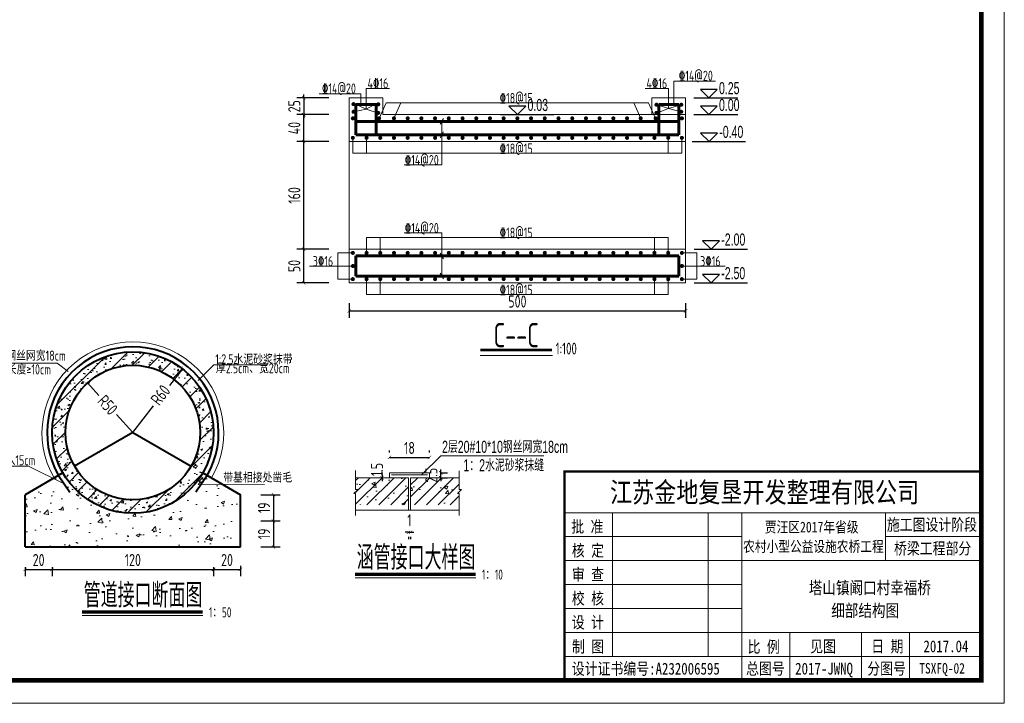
# Model space of a CAD drawing. Header units: inches. Extents: x 97745 to 142261, y 62673 to 100665.
# Tile 122 of 148: x 132028 to 133491, y 87059 to 88075. Entities that reach past the tile are written whole.
import ezdxf
from ezdxf.enums import TextEntityAlignment as Align

# ---------------------------------------------------------------- set-up
doc = ezdxf.new("R2010")
doc.units = ezdxf.units.IN
doc.header["$MEASUREMENT"] = 0
doc.layers.get('0').update_dxf_attribs({"lineweight": 15})
for name, color, linetype, lineweight in [('00、4细实线', 4, 'Continuous', 18), ('BM1', 7, 'Continuous', 15), ('CON3', 4, 'Continuous', 20), ('zhang2', 1, 'Continuous', 40), ('文字', 7, 'Continuous', 20), ('标注线', 4, 'Continuous', 18), ('细线', 7, 'Continuous', 25), ('轮廓线', 1, 'Continuous', 40), ('钢筋', 1, 'Continuous', 60)]:
    doc.layers.add(name, color=color, linetype=linetype, lineweight=lineweight)
doc.layers.add('1', color=7, linetype='Continuous')
doc.layers.add('断面标高标注', color=3, linetype='Continuous')
doc.styles.add('02、常用', font='tssdeng1.shx', dxfattribs={"width": 0.75, "bigfont": 'hztxt-01.shx'})
doc.styles.add('03、he-e', font='hztxt_e.shx', dxfattribs={"width": 0.65, "bigfont": 'hztxt.shx'})
doc.styles.add('HZTXT', font='tssdeng.shx', dxfattribs={"width": 0.75, "bigfont": 'hztxt.shx'})
doc.styles.add('三级钢', font='tssdeng.shx', dxfattribs={"width": 0.7, "height": 30, "bigfont": 'hztxt.shx'})
doc.styles.add('图框', font='SIMFANG.TTF', dxfattribs={"width": 0.8, "height": 4})
doc.dimstyles.new('3', dxfattribs={"dimtxt": 25, "dimasz": 12, "dimexe": 10, "dimexo": 30, "dimgap": 5, "dimtad": 1, "dimdec": 0, "dimzin": 0, "dimdsep": 46, "dimtxsty": 'HZTXT', "dimblk": 'ARCHTICK', "dimcen": 0, "dimclrt": 7, "dimazin": 2, "dimtfac": 1, "dimtdec": 0, "dimtix": 1, "dimtmove": 2, "dimatfit": 3, "dimfxl": 250, "dimtolj": 1, "dimtzin": 0, "dimarcsym": 0})

# ---------------------------------------------------------------- blocks, each defined once
blk = doc.blocks.new('_ArchTick')
at = {"color": 0, "linetype": 'ByBlock', "const_width": 0.15}
blk.add_lwpolyline([(-0.5, -0.5), (0.5, 0.5)], dxfattribs=at)
blk = doc.blocks.new('*D1712')
at = {"color": 0, "lineweight": -2}
for p, q in [((132487.2, 87734.3), (132439.6, 87734.3)), ((132449.6, 87684.3), (132449.6, 87734.3)), ((132487.2, 87684.3), (132439.6, 87684.3))]:
    blk.add_line(p, q, dxfattribs=at)
at = {"color": 0, "lineweight": -2, "xscale": 5, "yscale": 5, "zscale": 5}
for p, rotation in [((132449.6, 87734.3), 90), ((132449.6, 87684.3), 270)]:
    blk.add_blockref('_ArchTick', p, dxfattribs=dict(at, rotation=rotation))
at = {"color": 7, "insert": (132435.6, 87709.3), "char_height": 18, "attachment_point": 5, "rotation": 90, "style": 'HZTXT'}
blk.add_mtext('\\A1;50', dxfattribs=at)
blk = doc.blocks.new('*D1713')
at = {"color": 0, "lineweight": -2}
for p, q in [((132487.2, 87894.3), (132439.6, 87894.3)), ((132449.6, 87734.3), (132449.6, 87894.3)), ((132487.2, 87734.3), (132439.6, 87734.3))]:
    blk.add_line(p, q, dxfattribs=at)
at = {"color": 0, "lineweight": -2, "xscale": 5, "yscale": 5, "zscale": 5}
for p, rotation in [((132449.6, 87894.3), 90), ((132449.6, 87734.3), 270)]:
    blk.add_blockref('_ArchTick', p, dxfattribs=dict(at, rotation=rotation))
at = {"color": 7, "insert": (132435.6, 87814.3), "char_height": 18, "attachment_point": 5, "rotation": 90, "style": 'HZTXT'}
blk.add_mtext('\\A1;160', dxfattribs=at)
blk = doc.blocks.new('*D1714')
at = {"color": 0, "lineweight": -2}
for p, q in [((132487.2, 87934.3), (132439.6, 87934.3)), ((132449.6, 87894.3), (132449.6, 87934.3)), ((132487.2, 87894.3), (132439.6, 87894.3))]:
    blk.add_line(p, q, dxfattribs=at)
at = {"color": 0, "lineweight": -2, "xscale": 5, "yscale": 5, "zscale": 5}
for p, rotation in [((132449.6, 87934.3), 90), ((132449.6, 87894.3), 270)]:
    blk.add_blockref('_ArchTick', p, dxfattribs=dict(at, rotation=rotation))
at = {"color": 7, "insert": (132435.6, 87914.3), "char_height": 18, "attachment_point": 5, "rotation": 90, "style": 'HZTXT'}
blk.add_mtext('\\A1;40', dxfattribs=at)
blk = doc.blocks.new('*D1715')
at = {"color": 0, "lineweight": -2}
for p, q in [((132517.2, 87654.3), (132517.2, 87632.5)), ((133017.2, 87654.3), (133017.2, 87632.5)), ((132517.2, 87642.5), (133017.2, 87642.5))]:
    blk.add_line(p, q, dxfattribs=at)
at = {"color": 0, "lineweight": -2, "xscale": 5, "yscale": 5, "zscale": 5, "rotation": 180}
blk.add_blockref('_ArchTick', (132517.2, 87642.5), dxfattribs=at)
at = {"color": 0, "lineweight": -2, "xscale": 5, "yscale": 5, "zscale": 5}
blk.add_blockref('_ArchTick', (133017.2, 87642.5), dxfattribs=at)
at = {"color": 7, "insert": (132767.2, 87656.5), "char_height": 18, "attachment_point": 5, "style": 'HZTXT'}
blk.add_mtext('\\A1;500', dxfattribs=at)
blk = doc.blocks.new('*D1716')
at = {"color": 0, "lineweight": -2}
for p, q in [((132487.2, 87959.3), (132439.6, 87959.3)), ((132449.6, 87959.3), (132449.6, 87964.3)), ((132449.6, 87959.3), (132449.6, 87934.3)), ((132487.2, 87934.3), (132439.6, 87934.3)), ((132449.6, 87934.3), (132449.6, 87929.3))]:
    blk.add_line(p, q, dxfattribs=at)
at = {"color": 0, "lineweight": -2, "xscale": 5, "yscale": 5, "zscale": 5}
for p, rotation in [((132449.6, 87959.3), 270), ((132449.6, 87934.3), 90)]:
    blk.add_blockref('_ArchTick', p, dxfattribs=dict(at, rotation=rotation))
at = {"color": 7, "insert": (132435.6, 87946.8), "char_height": 18, "attachment_point": 5, "rotation": 90, "style": 'HZTXT'}
blk.add_mtext('\\A1;25', dxfattribs=at)
blk = doc.blocks.new('*D1740')
at = {"color": 0, "lineweight": -2}
for p, q in [((132035.7, 87261.7), (132035.7, 87248.3)), ((132035.7, 87258.3), (132075.7, 87258.3)), ((132075.7, 87261.7), (132075.7, 87248.3))]:
    blk.add_line(p, q, dxfattribs=at)
at = {"color": 0, "lineweight": -2, "xscale": 5, "yscale": 5, "zscale": 5, "rotation": 180}
blk.add_blockref('_ArchTick', (132035.7, 87258.3), dxfattribs=at)
at = {"color": 0, "lineweight": -2, "xscale": 5, "yscale": 5, "zscale": 5}
blk.add_blockref('_ArchTick', (132075.7, 87258.3), dxfattribs=at)
at = {"color": 7, "insert": (132055.7, 87272.3), "char_height": 18, "attachment_point": 5, "style": 'HZTXT'}
blk.add_mtext('\\A1;20', dxfattribs=at)
blk = doc.blocks.new('*D1741')
at = {"color": 0, "lineweight": -2}
for p, q in [((132075.7, 87261.7), (132075.7, 87248.3)), ((132075.7, 87258.3), (132315.7, 87258.3)), ((132315.7, 87261.7), (132315.7, 87248.3))]:
    blk.add_line(p, q, dxfattribs=at)
at = {"color": 0, "lineweight": -2, "xscale": 5, "yscale": 5, "zscale": 5, "rotation": 180}
blk.add_blockref('_ArchTick', (132075.7, 87258.3), dxfattribs=at)
at = {"color": 0, "lineweight": -2, "xscale": 5, "yscale": 5, "zscale": 5}
blk.add_blockref('_ArchTick', (132315.7, 87258.3), dxfattribs=at)
at = {"color": 7, "insert": (132195.7, 87272.3), "char_height": 18, "attachment_point": 5, "style": 'HZTXT'}
blk.add_mtext('\\A1;120', dxfattribs=at)
blk = doc.blocks.new('*D1742')
at = {"color": 0, "lineweight": -2}
for p, q in [((132315.7, 87261.7), (132315.7, 87248.3)), ((132315.7, 87258.3), (132355.7, 87258.3)), ((132355.7, 87263.8), (132355.7, 87248.3))]:
    blk.add_line(p, q, dxfattribs=at)
at = {"color": 0, "lineweight": -2, "xscale": 5, "yscale": 5, "zscale": 5, "rotation": 180}
blk.add_blockref('_ArchTick', (132315.7, 87258.3), dxfattribs=at)
at = {"color": 0, "lineweight": -2, "xscale": 5, "yscale": 5, "zscale": 5}
blk.add_blockref('_ArchTick', (132355.7, 87258.3), dxfattribs=at)
at = {"color": 7, "insert": (132335.7, 87272.3), "char_height": 18, "attachment_point": 5, "style": 'HZTXT'}
blk.add_mtext('\\A1;20', dxfattribs=at)
blk = doc.blocks.new('*D1743')
at = {"color": 0, "lineweight": -2}
for p, q in [((132385.7, 87369.3), (132414.7, 87369.3)), ((132404.7, 87369.3), (132404.7, 87330.5)), ((132385.7, 87330.5), (132414.7, 87330.5))]:
    blk.add_line(p, q, dxfattribs=at)
at = {"color": 0, "lineweight": -2, "xscale": 5, "yscale": 5, "zscale": 5}
for p, rotation in [((132404.7, 87369.3), 90), ((132404.7, 87330.5), 270)]:
    blk.add_blockref('_ArchTick', p, dxfattribs=dict(at, rotation=rotation))
at = {"color": 7, "insert": (132390.7, 87349.9), "char_height": 18, "attachment_point": 5, "rotation": 90, "style": 'HZTXT'}
blk.add_mtext('\\A1;19', dxfattribs=at)
blk = doc.blocks.new('*D1744')
at = {"color": 0, "lineweight": -2}
for p, q in [((132385.7, 87330.5), (132414.7, 87330.5)), ((132404.7, 87330.5), (132404.7, 87291.7)), ((132385.7, 87291.7), (132414.7, 87291.7))]:
    blk.add_line(p, q, dxfattribs=at)
at = {"color": 0, "lineweight": -2, "xscale": 5, "yscale": 5, "zscale": 5}
for p, rotation in [((132404.7, 87330.5), 90), ((132404.7, 87291.7), 270)]:
    blk.add_blockref('_ArchTick', p, dxfattribs=dict(at, rotation=rotation))
at = {"color": 7, "insert": (132390.7, 87311.1), "char_height": 18, "attachment_point": 5, "rotation": 90, "style": 'HZTXT'}
blk.add_mtext('\\A1;19', dxfattribs=at)
blk = doc.blocks.new('*D1745')
at = {"color": 0, "lineweight": -2}
for p, q in [((132128.3, 87535.6), (132145.3, 87516.9)), ((132195.7, 87461.7), (132171.3, 87488.5))]:
    blk.add_line(p, q, dxfattribs=at)
at = {"color": 0, "lineweight": -2, "xscale": 5, "yscale": 5, "zscale": 5, "rotation": 132.4130467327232}
blk.add_blockref('_ArchTick', (132128.3, 87535.6), dxfattribs=at)
at = {"color": 7, "insert": (132158.3, 87502.7), "char_height": 18, "attachment_point": 5, "rotation": 312.413, "style": 'HZTXT'}
blk.add_mtext('\\A1;R50', dxfattribs=at)
blk = doc.blocks.new('*D1746')
at = {"color": 0, "lineweight": -2}
for p, q in [((132269.3, 87556.6), (132250, 87531.8)), ((132195.7, 87461.7), (132226.4, 87501.3))]:
    blk.add_line(p, q, dxfattribs=at)
at = {"color": 0, "lineweight": -2, "xscale": 5, "yscale": 5, "zscale": 5, "rotation": 52.2094877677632}
blk.add_blockref('_ArchTick', (132269.3, 87556.6), dxfattribs=at)
at = {"color": 7, "insert": (132236.8, 87517.6), "char_height": 18, "attachment_point": 5, "rotation": 52.2095, "style": 'HZTXT'}
blk.add_mtext('\\A1;R60', dxfattribs=at)
blk = doc.blocks.new('*D1748')
at = {"color": 0, "lineweight": -2}
for p, q in [((132605.3, 87313.5), (132600.3, 87313.5)), ((132605.3, 87313.5), (132608.3, 87313.5)), ((132608.3, 87313.5), (132613.3, 87313.5)), ((132605.3, 87306.7), (132605.3, 87303.5)), ((132608.3, 87306.7), (132608.3, 87303.5))]:
    blk.add_line(p, q, dxfattribs=at)
at = {"color": 0, "lineweight": -2, "xscale": 5, "yscale": 5, "zscale": 5}
blk.add_blockref('_ArchTick', (132605.3, 87313.5), dxfattribs=at)
at = {"color": 0, "lineweight": -2, "xscale": 5, "yscale": 5, "zscale": 5, "rotation": 180}
blk.add_blockref('_ArchTick', (132608.3, 87313.5), dxfattribs=at)
at = {"color": 7, "insert": (132606.8, 87331.4), "char_height": 18, "attachment_point": 5, "style": 'HZTXT'}
blk.add_mtext('\\A1;1', dxfattribs=at)
blk = doc.blocks.new('*D1749')
at = {"color": 0, "lineweight": -2}
for p, q in [((132577, 87432.3), (132577, 87434.9)), ((132636.5, 87432.3), (132636.5, 87434.9)), ((132577, 87424.9), (132636.5, 87424.9))]:
    blk.add_line(p, q, dxfattribs=at)
at = {"color": 0, "lineweight": -2, "xscale": 5, "yscale": 5, "zscale": 5, "rotation": 180}
blk.add_blockref('_ArchTick', (132577, 87424.9), dxfattribs=at)
at = {"color": 0, "lineweight": -2, "xscale": 5, "yscale": 5, "zscale": 5}
blk.add_blockref('_ArchTick', (132636.5, 87424.9), dxfattribs=at)
at = {"color": 7, "insert": (132606.8, 87438.9), "char_height": 18, "attachment_point": 5, "style": 'HZTXT'}
blk.add_mtext('\\A1;18', dxfattribs=at)
blk = doc.blocks.new('*D1750')
at = {"color": 0, "lineweight": -2}
for p, q in [((132555.6, 87399.1), (132556, 87399.1)), ((132566, 87399.1), (132566, 87404.1)), ((132566, 87399.1), (132566, 87394.6)), ((132555.6, 87394.6), (132556, 87394.6)), ((132566, 87394.6), (132566, 87389.6))]:
    blk.add_line(p, q, dxfattribs=at)
at = {"color": 0, "lineweight": -2, "xscale": 5, "yscale": 5, "zscale": 5}
for p, rotation in [((132566, 87399.1), 270), ((132566, 87394.6), 90)]:
    blk.add_blockref('_ArchTick', p, dxfattribs=dict(at, rotation=rotation))
at = {"color": 7, "insert": (132558.5, 87406.8), "char_height": 18, "attachment_point": 5, "rotation": 90, "style": 'HZTXT'}
blk.add_mtext('\\A1;1.5', dxfattribs=at)
blk = doc.blocks.new('*D1751')
at = {"color": 0, "lineweight": -2}
for p, q in [((132653.3, 87402), (132653.3, 87407)), ((132653.3, 87394.6), (132653.3, 87402)), ((132653.7, 87402), (132663.3, 87402)), ((132653.3, 87394.6), (132653.3, 87389.6)), ((132653.7, 87394.6), (132663.3, 87394.6))]:
    blk.add_line(p, q, dxfattribs=at)
at = {"color": 0, "lineweight": -2, "xscale": 5, "yscale": 5, "zscale": 5}
for p, rotation in [((132653.3, 87402), 270), ((132653.3, 87394.6), 90)]:
    blk.add_blockref('_ArchTick', p, dxfattribs=dict(at, rotation=rotation))
at = {"color": 7, "insert": (132639.3, 87398.3), "char_height": 18, "attachment_point": 5, "rotation": 90, "style": 'HZTXT'}
blk.add_mtext('\\A1;2.5', dxfattribs=at)

msp = doc.modelspace()

# ---------------------------------------------------------------- hatches: boundary and pattern name
h = msp.add_hatch()
h.set_pattern_fill('GJHNT', color=256, scale=3.75, style=0, pattern_type=2)
h.set_pattern_definition([(45, (68816.615, 106702.828), (-13.258252, 13.258252), []), (50, (68816.615, 106702.828), (26.897257, -2.353205), [2.8125, -30.9375]), (355, (68816.615, 106702.828), (-5.203175, 28.207205), [2.25, -24.75]), (100.4514, (68818.856, 106702.632), (21.694102, 25.853983), [2.390257, -26.292829]), (46.1842, (68816.615, 106710.328), (40.02154, -6.206963), [4.21875, -46.40625]), (96.6356, (68819.95, 106709.81), (35.049851, 36.52942), [3.585386, -39.439237]), (351.1842, (68816.615, 106710.33), (35.049823, 36.529448), [3.375, -37.125]), (21, (68820.365, 106708.453), (22.3840145, -15.0982084), [2.8125, -30.9375]), (326, (68820.365, 106708.453), (9.124325, 27.193127), [2.25, -24.75]), (71.4514, (68822.23, 106707.195), (31.508349, 12.094894), [2.390257, -26.292829]), (37.5, (68816.615, 106702.828), (0.4559946, 12.4835195), [0.1875, -24.45, 0.1875, -25.125, 0.1875, -24.84375]), (7.5, (68816.615, 106702.828), (9.8651077, 14.7904392), [0.1875, -14.325, 0.1875, -23.8875, 0.1875, -9.46875]), (327.5, (68808.252, 106702.828), (20.0183414, -0.8458077), [0.1875, -9.375, 0.1875, -29.25, 0.1875, -38.8125]), (317.5, (68804.502, 106702.828), (21.8694814, 3.753937), [0.1875, -12.1875, 0.1875, -19.425, 0.1875, -27.5625])])
h.paths.add_polyline_path([(132075.728, 87461.723, 1), (132315.728, 87461.723, 1)])
h.paths.add_polyline_path([(132295.728, 87461.723, -1), (132095.728, 87461.723, -1)], flags=16)
h.paths.add_polyline_path([(132155.599, 87525.665), (132180.931, 87497.936), (132160.997, 87479.726), (132135.665, 87507.454)], flags=8)
h.paths.add_polyline_path([(132214.642, 87511.04), (132237.656, 87540.721), (132258.993, 87524.176), (132235.979, 87494.495)], flags=8)
h = msp.add_hatch()
h.set_pattern_fill('AR-CONC', color=256, scale=7.5, style=0)
h.set_pattern_definition([(50, (68816.615, 106702.83), (53.794514, -4.70641), [5.625, -61.875]), (355, (68816.615, 106702.83), (-10.40635, 56.41441), [4.5, -49.5]), (100.4514, (68821.1, 106702.436), (43.388204, 51.707966), [4.780514, -52.58566]), (46.1842, (68816.615, 106717.83), (80.04308, -12.413926), [8.4375, -92.8125]), (96.6356, (68823.285, 106716.79), (70.0997, 73.05884), [7.17077, -78.87847]), (351.1842, (68816.615, 106717.83), (70.09965, 73.0589), [6.75, -74.25]), (21, (68824.115, 106714.08), (44.76803, -30.196417), [5.625, -61.875]), (326, (68824.115, 106714.08), (18.24865, 54.386253), [4.5, -49.5]), (71.4514, (68827.846, 106711.56), (63.016697, 24.189787), [4.780514, -52.58566]), (37.5, (68816.615, 106702.828), (0.911989, 24.967039), [0, -48.9, 0, -50.25, 0, -49.6875]), (7.5, (68816.615, 106702.828), (19.730215, 29.580878), [0, -28.65, 0, -47.775, 0, -18.9375]), (327.5, (68799.89, 106702.828), (40.036683, -1.6916154), [0, -18.75, 0, -58.5, 0, -77.625]), (317.5, (68792.39, 106702.828), (43.738963, 7.507874), [0, -24.375, 0, -38.85, 0, -55.125])])
h.paths.add_polyline_path([(132355.728, 87291.723), (132355.728, 87369.347), (132299.651, 87401.723, -0.57735027), (132091.805, 87401.723), (132035.728, 87369.347), (132035.728, 87291.723)])
h = msp.add_hatch()
h.set_pattern_fill('AR-CONC', color=256, scale=7.5, style=0)
h.set_pattern_definition([(50, (114555.077, 45218.107), (53.794514, -4.70641), [5.625, -61.875]), (355, (114555.077, 45218.107), (-10.40635, 56.41441), [4.5, -49.5]), (100.4514, (114559.56, 45217.715), (43.388204, 51.707966), [4.780514, -52.58566]), (46.1842, (114555.08, 45233.11), (80.04308, -12.41393), [8.4375, -92.8125]), (96.6356, (114561.75, 45232.07), (70.0997, 73.05884), [7.17077, -78.87847]), (351.1842, (114555.08, 45233.11), (70.09965, 73.0589), [6.75, -74.25]), (21, (114562.577, 45229.357), (44.76803, -30.196417), [5.625, -61.875]), (326, (114562.577, 45229.357), (18.24865, 54.386253), [4.5, -49.5]), (71.4514, (114566.31, 45226.84), (63.0167, 24.18979), [4.780514, -52.58566]), (37.5, (114555.077, 45218.107), (0.911989, 24.967039), [0, -48.9, 0, -50.25, 0, -49.6875]), (7.5, (114555.077, 45218.107), (19.730215, 29.580878), [0, -28.65, 0, -47.775, 0, -18.9375]), (327.5, (114538.352, 45218.107), (40.036683, -1.691615), [0, -18.75, 0, -58.5, 0, -77.625]), (317.5, (114530.852, 45218.107), (43.738963, 7.507874), [0, -24.375, 0, -38.85, 0, -55.125])])
h.paths.add_polyline_path([(132605.523, 87354.329), (132605.523, 87394.593), (132526.69, 87394.593), (132526.69, 87389.113), (132530.328, 87389.228), (132524.377, 87383.282), (132526.74, 87383.229), (132526.74, 87354.329)])
h.paths.add_polyline_path([(132608.499, 87354.329), (132680.53, 87354.329), (132680.53, 87385.224), (132678.117, 87385.278), (132684.068, 87391.225), (132680.48, 87391.112), (132680.48, 87394.593), (132608.499, 87394.593)])
h.paths.add_polyline_path([(132635.171, 87387.822), (132635.171, 87408.804), (132653.921, 87408.804), (132653.921, 87387.822)], flags=9)
h = msp.add_hatch()
h.set_pattern_fill('ANSI31', color=256, scale=100, style=0)
h.set_pattern_definition([(45, (114555.077, 45218.107), (-8.8388348, 8.8388348), [])])
h.paths.add_polyline_path([(132605.523, 87354.329), (132605.523, 87394.593), (132526.69, 87394.593), (132526.69, 87389.113), (132530.328, 87389.228), (132524.377, 87383.282), (132526.74, 87383.229), (132526.74, 87354.329)])
h.paths.add_polyline_path([(132680.53, 87354.329), (132680.53, 87385.224), (132678.117, 87385.278), (132684.068, 87391.225), (132680.48, 87391.112), (132680.48, 87394.593), (132608.499, 87394.593), (132608.499, 87354.329)])
h.paths.add_polyline_path([(132635.171, 87387.822), (132635.171, 87408.804), (132653.921, 87408.804), (132653.921, 87387.822)], flags=9)

# ---------------------------------------------------------------- linework, layer by layer
at = {"ltscale": 5}
msp.add_line((132819.183, 87576.437), (132711.975, 87576.437), dxfattribs=at)
at = {"color": 6, "linetype": 'Continuous'}
for p, q in [((132083.171, 87564.942), (131924.025, 87564.942)), ((132099.796, 87552.27), (132083.171, 87564.942)), ((132292.978, 87539.364), (132316.059, 87562.447)), ((132316.059, 87562.447), (132395.027, 87562.447)), ((132040.438, 87411.987), (131988.47, 87411.987)), ((132093.736, 87385.476), (132040.438, 87411.987)), ((132297.428, 87385.042), (132391.266, 87384.416))]:
    msp.add_line(p, q, dxfattribs=at)
at = {"ltscale": 3}
for p, q in [((132624.928, 87399.057), (132653.279, 87427.286)), ((132653.279, 87427.286), (132806.646, 87427.286)), ((132526.69, 87405.272), (132526.69, 87377.115)), ((132577.249, 87402.033), (132636.773, 87402.033)), ((132577.249, 87394.593), (132577.249, 87402.033)), ((132580.226, 87399.057), (132633.797, 87399.057)), ((132636.773, 87394.593), (132636.773, 87402.033)), ((132680.48, 87405.087), (132680.48, 87377.028)), ((132526.69, 87394.593), (132605.523, 87394.593)), ((132605.523, 87394.593), (132605.523, 87346.329)), ((132608.499, 87394.593), (132680.48, 87394.593)), ((132608.499, 87394.593), (132608.499, 87346.329)), ((132530.328, 87377.23), (132524.377, 87371.283)), ((132524.377, 87371.283), (132526.79, 87371.229)), ((132526.69, 87377.115), (132530.328, 87377.23)), ((132526.74, 87371.23), (132526.74, 87338.497)), ((132684.068, 87377.142), (132678.117, 87371.195)), ((132678.117, 87371.195), (132680.53, 87371.141)), ((132680.429, 87377.027), (132684.068, 87377.142)), ((132680.53, 87371.141), (132680.53, 87338.492)), ((132526.74, 87346.329), (132680.53, 87346.329))]:
    msp.add_line(p, q, dxfattribs=at)
msp.add_arc((132195.728, 87461.723), 135, 330, 210)
at = {"layer": '00、4细实线'}
for p, q in [((132999.742, 87949.323), (132999.742, 87984.066)), ((132999.742, 87984.066), (133061.726, 87984.066)), ((132542.466, 87942.262), (132542.466, 87973.242)), ((132542.466, 87973.242), (132577.177, 87973.242)), ((132991.847, 87973.242), (132957.137, 87973.242)), ((132991.847, 87943.37), (132991.847, 87973.242)), ((132534.572, 87965.169), (132472.587, 87965.169)), ((132517.157, 87934.323), (132517.157, 87959.323)), ((132517.157, 87959.323), (132567.157, 87959.323)), ((132534.572, 87949.323), (132534.572, 87965.169)), ((132567.157, 87959.323), (132567.157, 87934.323)), ((133017.157, 87959.323), (132967.157, 87959.323)), ((132967.157, 87959.323), (132967.157, 87934.323)), ((133017.157, 87934.323), (133017.157, 87959.323)), ((132542.466, 87942.262), (132523.585, 87951.143)), ((132542.466, 87942.262), (132523.683, 87938.584)), ((132542.466, 87942.262), (132558.858, 87951.143)), ((132542.466, 87942.262), (132558.858, 87936.956)), ((132561.657, 87928.824), (132572.046, 87951.823)), ((132572.046, 87951.823), (132962.267, 87951.823)), ((132583.781, 87928.824), (132594.17, 87951.823)), ((132950.532, 87928.824), (132940.143, 87951.823)), ((132972.656, 87928.824), (132962.267, 87951.823)), ((132991.847, 87943.37), (132975.456, 87949.072)), ((132991.847, 87943.37), (132975.456, 87936.956)), ((132991.847, 87943.37), (133010.729, 87949.072)), ((132991.847, 87943.37), (133010.631, 87938.584)), ((132517.157, 87934.323), (132517.157, 87734.323)), ((132657.45, 87928.573), (132652.543, 87920.074)), ((132654.997, 87924.324), (132654.997, 87859.686)), ((132522.656, 87899.823), (132522.656, 87876.823)), ((132543.031, 87899.823), (132543.031, 87876.823)), ((132657.45, 87908.572), (132652.543, 87900.073)), ((132991.282, 87899.823), (132991.282, 87876.823)), ((133011.657, 87899.823), (133011.657, 87876.823)), ((133017.157, 87894.323), (133017.157, 87734.323)), ((133011.657, 87876.823), (132522.656, 87876.823)), ((132654.997, 87859.686), (132598.883, 87859.686)), ((132543.031, 87728.824), (132543.031, 87751.823)), ((132563.406, 87728.824), (132563.406, 87751.823)), ((132654.997, 87758.607), (132598.883, 87758.607)), ((132654.997, 87694.323), (132654.997, 87758.607)), ((132970.907, 87728.824), (132970.907, 87751.823)), ((132991.282, 87728.824), (132991.282, 87751.823)), ((132522.656, 87728.824), (132500.392, 87728.824)), ((132500.392, 87728.824), (132500.392, 87689.823)), ((132657.45, 87720.074), (132652.543, 87728.573)), ((133011.657, 87728.824), (133033.921, 87728.824)), ((133033.921, 87728.824), (133033.921, 87689.823)), ((132500.392, 87709.323), (132458.249, 87709.323)), ((132522.656, 87709.323), (132500.392, 87709.323)), ((133011.657, 87709.323), (133033.921, 87709.323)), ((133033.921, 87709.323), (133076.065, 87709.323)), ((132657.45, 87690.073), (132652.543, 87698.572)), ((132522.656, 87689.823), (132500.392, 87689.823)), ((132543.031, 87689.823), (132543.031, 87666.823)), ((132563.406, 87689.823), (132563.406, 87666.823)), ((132970.907, 87689.823), (132970.907, 87666.823)), ((132991.282, 87689.823), (132991.282, 87666.823)), ((133011.657, 87689.823), (133033.921, 87689.823))]:
    msp.add_line(p, q, dxfattribs=at)
for points in [[(132567.157, 87934.323), (133017.157, 87934.323), (133017.157, 87934.323), (133017.157, 87934.323), (133017.157, 87934.323), (133017.157, 87894.323), (132517.157, 87894.323)], [(132991.282, 87751.823), (132543.031, 87751.823)], [(132543.031, 87666.823), (132991.282, 87666.823)]]:
    msp.add_lwpolyline(points, dxfattribs=at)
msp.add_lwpolyline([(132517.157, 87684.323), (133017.157, 87684.323), (133017.157, 87734.323), (132517.157, 87734.323)], close=True, dxfattribs=at)
at = {"layer": 'BM1', "color": 0, "linetype": 'Continuous'}
for p, q in [((132837.232, 87403.674), (133456.588, 87403.674)), ((132837.232, 87403.674), (132837.232, 87093.487)), ((132837.232, 87093.487), (132837.232, 87403.674)), ((132837.232, 87342.654), (133456.588, 87342.654)), ((132908.422, 87129.082), (132908.422, 87342.654)), ((133050.803, 87342.654), (133050.803, 87129.082)), ((133100.636, 87342.654), (133100.636, 87093.487)), ((133314.208, 87271.463), (133314.208, 87342.654)), ((132837.232, 87307.059), (133100.636, 87307.059)), ((133314.208, 87307.059), (133456.588, 87307.059)), ((132837.232, 87271.463), (133456.588, 87271.463)), ((132837.232, 87235.868), (133100.636, 87235.868)), ((132837.232, 87200.273), (133100.636, 87200.273)), ((132837.232, 87164.678), (133456.588, 87164.678)), ((133171.827, 87164.678), (133171.827, 87093.487)), ((133278.612, 87164.678), (133278.612, 87093.487)), ((133349.803, 87164.678), (133349.803, 87129.082)), ((133349.803, 87093.487), (133349.803, 87164.678)), ((132837.232, 87129.082), (133456.588, 87129.082))]:
    msp.add_line(p, q, dxfattribs=at)
at = {"layer": 'BM1', "const_width": 0.677}
msp.add_lwpolyline([(130617.388, 89091.305), (133490.443, 89091.305), (133490.443, 87059.633), (130617.388, 87059.633), (130617.388, 89091.305)], dxfattribs=at)
at = {"layer": 'BM1'}
msp.add_lwpolyline([(130617.388, 89091.305), (133490.443, 89091.305), (133490.443, 87059.633), (130617.388, 87059.633)], close=True, dxfattribs=at)
at = {"layer": 'BM1', "color": 0, "linetype": 'Continuous', "const_width": 6.771}
msp.add_lwpolyline([(130731.045, 87093.487), (130731.045, 89036.929), (133456.588, 89036.929), (133456.588, 87093.487)], close=True, dxfattribs=at)
at = {"layer": 'BM1', "color": 0, "linetype": 'Continuous', "const_width": 3.56}
msp.add_lwpolyline([(133456.588, 87403.674), (132837.232, 87403.674), (132837.232, 87093.487)], dxfattribs=at)
at = {"layer": 'CON3'}
for p, q in [((132526.001, 87246.026), (132705.417, 87246.026)), ((132120.294, 87189.97), (132299.71, 87189.97))]:
    msp.add_line(p, q, dxfattribs=at)
at = {"layer": 'zhang2', "const_width": 4.8}
for points in [[(132526.001, 87251.026), (132705.417, 87251.026)], [(132120.294, 87194.97), (132299.71, 87194.97)]]:
    msp.add_lwpolyline(points, dxfattribs=at)
at = {"layer": '断面标高标注'}
for p, q in [((133029.505, 87959.323), (133094.806, 87959.323)), ((132741.957, 87934.323), (132821.137, 87934.323)), ((133029.505, 87934.323), (133094.806, 87934.323)), ((133026.919, 87894.323), (133106.1, 87894.323)), ((133029.91, 87734.323), (133109.091, 87734.323)), ((133029.82, 87684.323), (133109.001, 87684.323))]:
    msp.add_line(p, q, dxfattribs=at)
for points in [[(133039.092, 87971.921), (133051.69, 87959.323), (133064.288, 87971.921)], [(132754.558, 87946.921), (132767.157, 87934.323), (132779.755, 87946.921)], [(133039.092, 87946.921), (133051.69, 87934.323), (133064.288, 87946.921)], [(133039.521, 87906.921), (133052.119, 87894.323), (133064.717, 87906.921)], [(133042.512, 87746.921), (133055.11, 87734.323), (133067.708, 87746.921)], [(133042.422, 87696.921), (133055.02, 87684.323), (133067.618, 87696.921)]]:
    msp.add_lwpolyline(points, close=True, dxfattribs=at)
at = {"layer": '细线', "ltscale": 5, "const_width": 4}
msp.add_lwpolyline([(132711.975, 87584.695), (132818.775, 87584.695)], dxfattribs=at)
at = {"layer": '轮廓线'}
for p, q in [((132195.728, 87461.723), (132109.126, 87411.723)), ((132195.728, 87461.723), (132282.331, 87411.723)), ((132091.805, 87401.723), (132035.728, 87369.347)), ((132085.31, 87397.973), (132102.162, 87372.979)), ((132306.147, 87397.973), (132289.295, 87372.979)), ((132299.651, 87401.723), (132355.728, 87369.347)), ((132035.728, 87291.723), (132035.728, 87369.347)), ((132355.728, 87291.723), (132355.728, 87369.347)), ((132035.728, 87291.723), (132355.728, 87291.723))]:
    msp.add_line(p, q, dxfattribs=at)
for radius in [120, 100]:
    msp.add_circle((132195.728, 87461.723), radius, dxfattribs=at)
msp.add_arc((132195.728, 87461.723), 127.5, 330, 210, dxfattribs=at)
at = {"layer": '钢筋'}
for p, q in [((132527.156, 87949.323), (132557.158, 87949.323)), ((132527.156, 87904.323), (132527.156, 87949.323)), ((132557.158, 87949.323), (132557.158, 87904.323)), ((133007.157, 87949.323), (132977.156, 87949.323)), ((132977.156, 87949.323), (132977.156, 87904.323)), ((133007.157, 87904.323), (133007.157, 87949.323)), ((132527.156, 87924.324), (133007.157, 87924.324)), ((132527.156, 87904.323), (132527.156, 87924.324)), ((133007.157, 87924.324), (133007.157, 87904.323)), ((133007.157, 87904.323), (132527.156, 87904.323)), ((133007.157, 87724.324), (132527.156, 87724.324)), ((132527.156, 87724.324), (132527.156, 87694.323)), ((133007.157, 87694.323), (133007.157, 87724.324)), ((132527.156, 87694.323), (133007.157, 87694.323))]:
    msp.add_line(p, q, dxfattribs=at)
at = {"layer": '钢筋', "const_width": 3}
for points in [[(132522.085, 87949.925, 1), (132525.085, 87949.925, 1)], [(132522.183, 87938.584, 1), (132525.183, 87938.584, 1)], [(132558.952, 87949.655, 1), (132561.952, 87949.655, 1)], [(132558.952, 87936.956, 1), (132561.952, 87936.956, 1)], [(132975.361, 87949.072, -1), (132972.361, 87949.072, -1)], [(132975.362, 87936.956, -1), (132972.362, 87936.956, -1)], [(133012.131, 87938.584, -1), (133009.131, 87938.584, -1)], [(133012.229, 87949.072, -1), (133009.229, 87949.072, -1)], [(132521.156, 87928.824, 1), (132524.156, 87928.824, 1)], [(132560.157, 87928.824, 1), (132563.157, 87928.824, 1)], [(132560.157, 87928.824, 1), (132563.157, 87928.824, 1)], [(132582.281, 87928.824, -1), (132585.281, 87928.824, -1)], [(132602.656, 87928.824, -1), (132605.656, 87928.824, -1)], [(132623.031, 87928.824, -1), (132626.031, 87928.824, -1)], [(132643.406, 87928.824, -1), (132646.406, 87928.824, -1)], [(132663.781, 87928.824, -1), (132666.781, 87928.824, -1)], [(132684.156, 87928.824, -1), (132687.156, 87928.824, -1)], [(132704.531, 87928.824, -1), (132707.531, 87928.824, -1)], [(132724.906, 87928.824, -1), (132727.906, 87928.824, -1)], [(132745.282, 87928.824, -1), (132748.282, 87928.824, -1)], [(132765.657, 87928.824, -1), (132768.657, 87928.824, -1)], [(132786.032, 87928.824, -1), (132789.032, 87928.824, -1)], [(132806.407, 87928.824, -1), (132809.407, 87928.824, -1)], [(132826.782, 87928.824, -1), (132829.782, 87928.824, -1)], [(132847.157, 87928.824, -1), (132850.157, 87928.824, -1)], [(132867.532, 87928.824, -1), (132870.532, 87928.824, -1)], [(132887.907, 87928.824, -1), (132890.907, 87928.824, -1)], [(132908.282, 87928.824, -1), (132911.282, 87928.824, -1)], [(132928.657, 87928.824, -1), (132931.657, 87928.824, -1)], [(132949.032, 87928.824, -1), (132952.032, 87928.824, -1)], [(132971.156, 87928.824, 1), (132974.156, 87928.824, 1)], [(132971.156, 87928.824, 1), (132974.156, 87928.824, 1)], [(133010.157, 87928.824, 1), (133013.157, 87928.824, 1)], [(132521.156, 87899.823, 1), (132524.156, 87899.823, 1)], [(132541.531, 87899.823, 1), (132544.531, 87899.823, 1)], [(132561.906, 87899.823, 1), (132564.906, 87899.823, 1)], [(132582.281, 87899.823, 1), (132585.281, 87899.823, 1)], [(132602.656, 87899.823, 1), (132605.656, 87899.823, 1)], [(132623.031, 87899.823, 1), (132626.031, 87899.823, 1)], [(132643.406, 87899.823, 1), (132646.406, 87899.823, 1)], [(132663.781, 87899.823, 1), (132666.781, 87899.823, 1)], [(132684.156, 87899.823, 1), (132687.156, 87899.823, 1)], [(132704.531, 87899.823, 1), (132707.531, 87899.823, 1)], [(132724.906, 87899.823, 1), (132727.906, 87899.823, 1)], [(132745.282, 87899.823, 1), (132748.282, 87899.823, 1)], [(132765.657, 87899.823, 1), (132768.657, 87899.823, 1)], [(132786.032, 87899.823, 1), (132789.032, 87899.823, 1)], [(132806.407, 87899.823, 1), (132809.407, 87899.823, 1)], [(132826.782, 87899.823, 1), (132829.782, 87899.823, 1)], [(132847.157, 87899.823, 1), (132850.157, 87899.823, 1)], [(132867.532, 87899.823, 1), (132870.532, 87899.823, 1)], [(132887.907, 87899.823, 1), (132890.907, 87899.823, 1)], [(132908.282, 87899.823, 1), (132911.282, 87899.823, 1)], [(132928.657, 87899.823, 1), (132931.657, 87899.823, 1)], [(132949.032, 87899.823, 1), (132952.032, 87899.823, 1)], [(132969.407, 87899.823, 1), (132972.407, 87899.823, 1)], [(132989.782, 87899.823, 1), (132992.782, 87899.823, 1)], [(133010.157, 87899.823, 1), (133013.157, 87899.823, 1)], [(132521.156, 87728.824, 1), (132524.156, 87728.824, 1)], [(132541.531, 87728.824, 1), (132544.531, 87728.824, 1)], [(132561.906, 87728.824, 1), (132564.906, 87728.824, 1)], [(132582.281, 87728.824, 1), (132585.281, 87728.824, 1)], [(132602.656, 87728.824, 1), (132605.656, 87728.824, 1)], [(132623.031, 87728.824, 1), (132626.031, 87728.824, 1)], [(132643.406, 87728.824, 1), (132646.406, 87728.824, 1)], [(132663.781, 87728.824, 1), (132666.781, 87728.824, 1)], [(132684.156, 87728.824, 1), (132687.156, 87728.824, 1)], [(132704.531, 87728.824, 1), (132707.531, 87728.824, 1)], [(132724.906, 87728.824, 1), (132727.906, 87728.824, 1)], [(132745.282, 87728.824, 1), (132748.282, 87728.824, 1)], [(132765.657, 87728.824, 1), (132768.657, 87728.824, 1)], [(132786.032, 87728.824, 1), (132789.032, 87728.824, 1)], [(132806.407, 87728.824, 1), (132809.407, 87728.824, 1)], [(132826.782, 87728.824, 1), (132829.782, 87728.824, 1)], [(132847.157, 87728.824, 1), (132850.157, 87728.824, 1)], [(132867.532, 87728.824, 1), (132870.532, 87728.824, 1)], [(132887.907, 87728.824, 1), (132890.907, 87728.824, 1)], [(132908.282, 87728.824, 1), (132911.282, 87728.824, 1)], [(132928.657, 87728.824, 1), (132931.657, 87728.824, 1)], [(132949.032, 87728.824, 1), (132952.032, 87728.824, 1)], [(132969.407, 87728.824, 1), (132972.407, 87728.824, 1)], [(132989.782, 87728.824, 1), (132992.782, 87728.824, 1)], [(133010.157, 87728.824, 1), (133013.157, 87728.824, 1)], [(132521.156, 87709.323, 1), (132524.156, 87709.323, 1)], [(133010.157, 87709.323, 1), (133013.157, 87709.323, 1)], [(132521.156, 87689.823, 1), (132524.156, 87689.823, 1)], [(132541.531, 87689.823, 1), (132544.531, 87689.823, 1)], [(132561.906, 87689.823, 1), (132564.906, 87689.823, 1)], [(132582.281, 87689.823, 1), (132585.281, 87689.823, 1)], [(132602.656, 87689.823, 1), (132605.656, 87689.823, 1)], [(132623.031, 87689.823, 1), (132626.031, 87689.823, 1)], [(132643.406, 87689.823, 1), (132646.406, 87689.823, 1)], [(132663.781, 87689.823, 1), (132666.781, 87689.823, 1)], [(132684.156, 87689.823, 1), (132687.156, 87689.823, 1)], [(132704.531, 87689.823, 1), (132707.531, 87689.823, 1)], [(132724.906, 87689.823, 1), (132727.906, 87689.823, 1)], [(132745.282, 87689.823, 1), (132748.282, 87689.823, 1)], [(132765.657, 87689.823, 1), (132768.657, 87689.823, 1)], [(132786.032, 87689.823, 1), (132789.032, 87689.823, 1)], [(132806.407, 87689.823, 1), (132809.407, 87689.823, 1)], [(132826.782, 87689.823, 1), (132829.782, 87689.823, 1)], [(132847.157, 87689.823, 1), (132850.157, 87689.823, 1)], [(132867.532, 87689.823, 1), (132870.532, 87689.823, 1)], [(132887.907, 87689.823, 1), (132890.907, 87689.823, 1)], [(132908.282, 87689.823, 1), (132911.282, 87689.823, 1)], [(132928.657, 87689.823, 1), (132931.657, 87689.823, 1)], [(132949.032, 87689.823, 1), (132952.032, 87689.823, 1)], [(132969.407, 87689.823, 1), (132972.407, 87689.823, 1)], [(132989.782, 87689.823, 1), (132992.782, 87689.823, 1)], [(133010.157, 87689.823, 1), (133013.157, 87689.823, 1)]]:
    msp.add_lwpolyline(points, format="xyb", close=True, dxfattribs=at)

# ---------------------------------------------------------------- texts
at = {"ltscale": 5, "style": '三级钢', "width": 0.7}
msp.add_text('C--C', height=36, dxfattribs=at).set_placement((132765.375, 87588.559), align=Align.CENTER)
for s, height, p in [('1:100', 17.5, (132824.016, 87577.812)), ('涵管接口大样图', 36, (132528.373, 87257.8)), ('管道接口断面图', 36, (132122.666, 87201.743))]:
    msp.add_text(s, height=height, dxfattribs=at).set_placement(p)
at = {"layer": '1', "color": 7, "linetype": 'Continuous', "style": '图框', "width": 0.8}
for s, height, p in [('江苏金地复垦开发整理有限公司 ', 30.0739, (132904.817, 87357.957)), ('批 准', 17.5431, (132847.199, 87313.084)), ('贾汪区2017年省级', 15.9483, (133134.977, 87313.311)), ('核 定', 17.5431, (132848.095, 87277.673)), ('农村小型公益设施农桥工程', 15.94828, (133102.661, 87284.458)), ('审 查', 17.5431, (132848.095, 87242.078)), ('校 核', 17.5431, (132848.095, 87206.483)), ('设 计', 17.5431, (132848.095, 87170.887)), ('制 图', 17.5431, (132848.326, 87134.8)), ('比 例', 17.5431, (133109.315, 87134.611)), ('见图', 17.5431, (133202.303, 87135.236)), ('日 期', 17.5431, (133293.035, 87135.236)), ('2017.04', 17.5431, (133370.631, 87135.236)), ('设计证书编号:A232006595 ', 17.54311, (132848.106, 87101.972)), ('总图号', 17.5431, (133107.01, 87102.076)), ('2017-JWNQ', 17.5431, (133179.972, 87102.076)), ('分图号', 17.5431, (133287.137, 87102.076))]:
    msp.add_text(s, height=height, dxfattribs=at).set_placement(p)
at = {"layer": '1', "color": 7, "linetype": 'Continuous', "char_height": 17.5431, "width": 145.71151, "attachment_point": 5, "style": '图框'}
for s, insert in [('施工图设计阶段', (133383.279, 87323.818)), ('桥梁工程部分', (133384.308, 87288.546))]:
    msp.add_mtext(s, dxfattribs=dict(at, insert=insert))
at = {"layer": 'BM1', "color": 0, "linetype": 'Continuous', "style": '图框', "width": 0.8}
msp.add_text('TSXFQ-02', height=15.5746, dxfattribs=at).set_placement((133364.405, 87103.58))
at = {"layer": '文字', "linetype": 'Continuous', "style": '图框', "width": 0.8}
for s, p in [('塔山镇阚口村幸福桥', (133200.245, 87221.734)), ('细部结构图', (133233.599, 87187.87))]:
    msp.add_text(s, height=18.4698, dxfattribs=at).set_placement(p)
at = {"layer": '断面标高标注', "color": 3, "style": '03、he-e', "width": 0.65}
for s, p in [('0.25', (133066.81, 87959.323)), ('0.03', (132782.277, 87934.323)), ('0.00', (133066.81, 87934.323)), ('-0.40', (133067.239, 87894.323)), ('-2.00', (133070.23, 87734.323)), ('-2.50', (133070.14, 87684.323))]:
    msp.add_text(s, height=18, dxfattribs=at).set_placement(p, align=Align.BOTTOM_LEFT)
for s, p in [('2层20#10*10钢丝网宽18cm', (132655.284, 87431.565)), ('1：2水泥砂浆抹缝', (132687.069, 87404.129))]:
    msp.add_text(s, height=18, dxfattribs=at).set_placement(p)
at = {"layer": '标注线', "style": '三级钢', "width": 0.7}
for s, p in [('1：10', (132714.581, 87243.18)), ('1：50', (132308.873, 87187.123))]:
    msp.add_text(s, height=15, dxfattribs=at).set_placement(p)
at = {"layer": '细线', "ltscale": 5, "style": '02、常用', "width": 0.75}
for s, p in [('%%13214@20', (133032.361, 87992.193)), ('%%13214@20', (132501.952, 87973.297)), ('4%%13216', (132559.954, 87980.993)), ('4%%13216', (132974.359, 87980.993)), ('%%13218@15', (132765.348, 87959.035)), ('%%13218@15', (132765.348, 87884.035)), ('%%13214@20', (132625.132, 87866.897)), ('%%13214@20', (132625.132, 87765.818)), ('%%13218@15', (132765.348, 87759.035)), ('3%%13216', (132478.323, 87716.535)), ('3%%13216', (133053.996, 87716.535)), ('%%13218@15', (132765.348, 87674.035))]:
    msp.add_text(s, height=15, dxfattribs=at).set_placement(p, align=Align.MIDDLE)
for s, p in [('2层20#10*10钢丝网宽18cm', (131928.604, 87568.645)), ('1:2.5水泥砂浆抹带', (132318.198, 87563.208)), ('搭接长度≥10cm', (131979.162, 87548.13)), ('厚2.5cm、宽20cm', (132319.211, 87549.929)), ('锚入15cm', (131991.968, 87413.112)), ('带基相接处凿毛', (132330.042, 87387.388))]:
    msp.add_text(s, height=15, dxfattribs=at).set_placement(p)

# ---------------------------------------------------------------- dimensions: what is measured, and where the dimension line sits
for base, p1, p2, override, picture, middle in [((132449.642, 87934.323), (132517.157, 87959.323), (132517.157, 87934.323), {"dimtxt": 18, "dimasz": 5}, '*D1716', (132435.642, 87946.823)), ((132449.642, 87934.323), (132517.157, 87894.323), (132517.157, 87934.323), {"dimtxt": 18, "dimasz": 5}, '*D1714', (132435.642, 87914.323)), ((132449.642, 87894.323), (132517.157, 87734.323), (132517.157, 87894.323), {"dimtxt": 18, "dimasz": 5}, '*D1713', (132435.642, 87814.323)), ((132449.642, 87734.323), (132517.157, 87684.323), (132517.157, 87734.323), {"dimtxt": 18, "dimasz": 5}, '*D1712', (132435.642, 87709.323)), ((132404.699, 87330.535), (132355.728, 87369.347), (132355.728, 87330.535), {"dimtxt": 18, "dimasz": 5, "dimlfac": 0.5}, '*D1743', (132390.699, 87349.941)), ((132404.699, 87291.723), (132355.728, 87330.535), (132355.728, 87291.723), {"dimtxt": 18, "dimasz": 5, "dimlfac": 0.5}, '*D1744', (132390.699, 87311.129))]:
    dim = msp.add_linear_dim(base=base, p1=p1, p2=p2, angle=90, dimstyle='3', override=override)
    dim.commit()
    dim.dimension.update_dxf_attribs({"geometry": picture, "text_midpoint": middle})
for base, p1, p2, override, picture, middle in [((133017.157, 87642.453), (132517.157, 87684.323), (133017.157, 87684.323), {"dimtxt": 18, "dimasz": 5}, '*D1715', (132767.157, 87656.453)), ((132075.728, 87258.317), (132035.728, 87291.723), (132075.728, 87291.723), {"dimtxt": 18, "dimasz": 5, "dimlfac": 0.5}, '*D1740', (132055.728, 87272.317)), ((132315.728, 87258.317), (132075.728, 87291.723), (132315.728, 87291.723), {"dimtxt": 18, "dimasz": 5, "dimlfac": 0.5}, '*D1741', (132195.728, 87272.317)), ((132355.728, 87258.317), (132315.728, 87291.723), (132355.728, 87293.832), {"dimtxt": 18, "dimasz": 5, "dimlfac": 0.5}, '*D1742', (132335.728, 87272.317))]:
    dim = msp.add_linear_dim(base=base, p1=p1, p2=p2, dimstyle='3', override=override)
    dim.commit()
    dim.dimension.update_dxf_attribs({"geometry": picture, "text_midpoint": middle})
for mpoint, picture, middle in [((132269.262, 87556.554), '*D1746', (132236.818, 87517.608)), ((132128.281, 87535.553), '*D1745', (132158.298, 87502.695))]:
    dim = msp.add_radius_dim(center=(132195.728, 87461.723), mpoint=mpoint, dimstyle='3', override={"dimtxt": 18, "dimasz": 5, "dimlfac": 0.5})
    dim.commit()
    dim.dimension.update_dxf_attribs({"geometry": picture, "text_midpoint": middle, "dimtype": 164})
dim = msp.add_linear_dim(base=(132636.526, 87424.941), p1=(132577.003, 87402.313), p2=(132636.526, 87402.313), text='18', dimstyle='3', override={"dimtxt": 18, "dimasz": 5})
dim.commit()
dim.dimension.update_dxf_attribs({"geometry": '*D1749', "text_midpoint": (132606.765, 87438.941)})
dim = msp.add_linear_dim(base=(132566.017, 87394.593), p1=(132585.601, 87399.057), p2=(132585.601, 87394.593), angle=90, text='1.5', dimstyle='3', override={"dimtxt": 18, "dimasz": 5})
dim.commit()
dim.dimension.update_dxf_attribs({"geometry": '*D1750', "text_midpoint": (132558.451, 87406.797), "dimtype": 160})
dim = msp.add_linear_dim(base=(132653.296, 87402.033), p1=(132623.67, 87394.593), p2=(132623.67, 87402.033), angle=90, text='2.5', dimstyle='3', override={"dimtxt": 18, "dimasz": 5})
dim.commit()
dim.dimension.update_dxf_attribs({"geometry": '*D1751', "text_midpoint": (132639.296, 87398.313)})
dim = msp.add_linear_dim(base=(132608.312, 87313.506), p1=(132605.336, 87336.724), p2=(132608.312, 87336.724), text='1', dimstyle='3', override={"dimtxt": 18, "dimasz": 5})
dim.commit()
dim.dimension.update_dxf_attribs({"geometry": '*D1748', "text_midpoint": (132606.824, 87331.386), "dimtype": 160})

doc.saveas('drawing.dxf')
